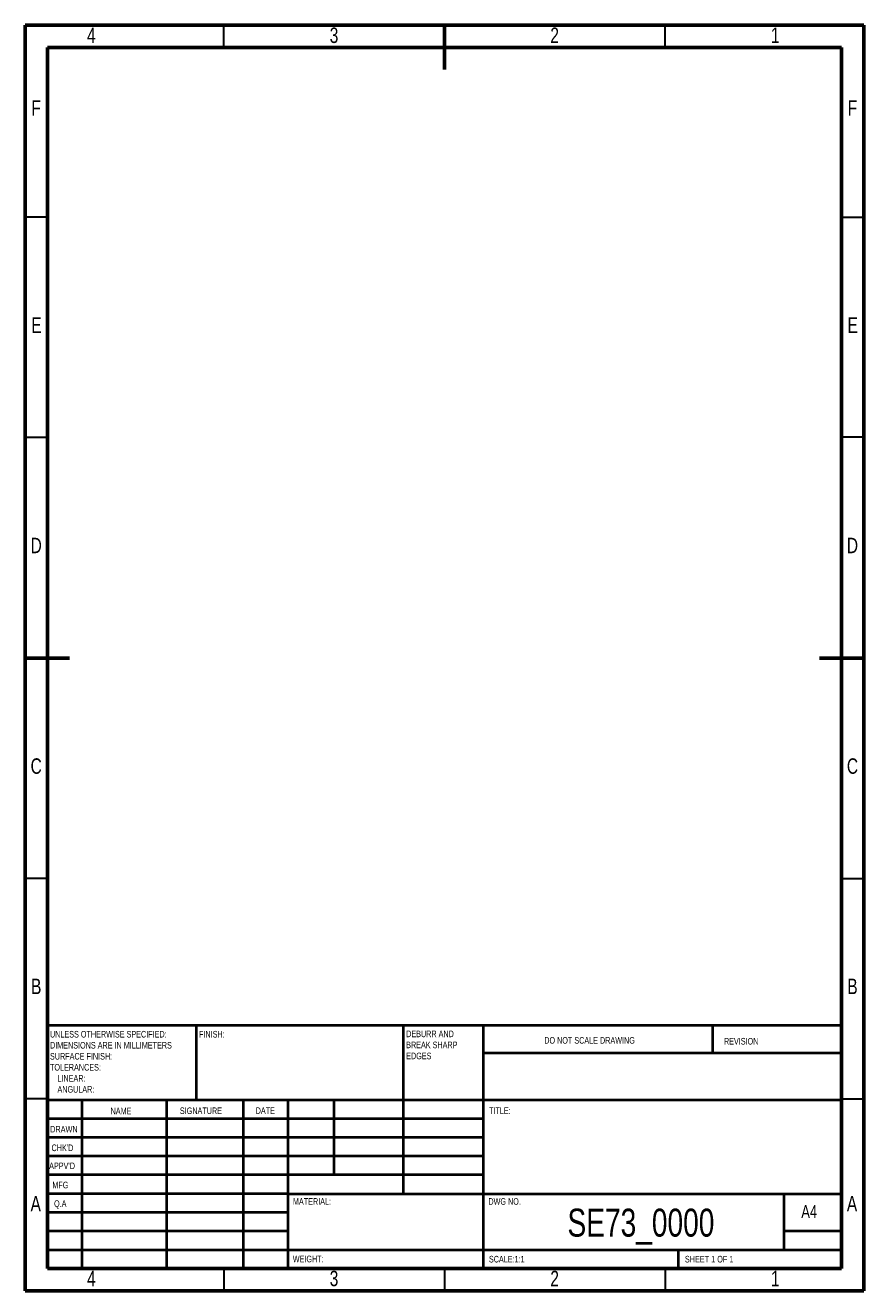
# Model space of a CAD drawing. Header units: millimetres. Extents: x -238 to 205, y 5 to 325.
# Tile 4 of 4: x 15 to 205, y 5 to 292. Entities that reach past the tile are written whole.
import ezdxf

# ---------------------------------------------------------------- set-up
doc = ezdxf.new("R2010")
doc.units = ezdxf.units.MM
doc.styles.add('SLDTEXTSTYLE0', font='TXT', dxfattribs={"width": 0.75})
doc.styles.add('SLDTEXTSTYLE1', font='TXT', dxfattribs={"width": 0.686449})
doc.styles.add('SLDTEXTSTYLE2', font='TXT', dxfattribs={"width": 0.6875})

# ---------------------------------------------------------------- blocks, each defined once
blk = doc.blocks.new('SW_NOTE_0')
at = {"color": 0, "linetype": 'Continuous', "lineweight": 0, "char_height": 1.5, "attachment_point": 1, "style": 'SLDTEXTSTYLE0'}
for s, insert in [('UNLESS OTHERWISE SPECIFIED:', (0, 1.93)), ('DIMENSIONS ARE IN MILLIMETERS', (0, -0.57)), ('TOLERANCES:', (0, -5.57)), ('SURFACE FINISH:', (0, -3.07)), ('LINEAR:', (1.69, -8.07)), ('ANGULAR:', (1.69, -10.57))]:
    blk.add_mtext(s, dxfattribs=dict(at, insert=insert))
blk = doc.blocks.new('SW_NOTE_1')
at = {"color": 0, "linetype": 'Continuous', "lineweight": 0, "char_height": 1.5, "attachment_point": 1, "style": 'SLDTEXTSTYLE0'}
for s, insert in [('DEBURR AND', (0, 1.93)), ('BREAK SHARP', (0, -0.57)), ('EDGES', (0, -3.07))]:
    blk.add_mtext(s, dxfattribs=dict(at, insert=insert))

msp = doc.modelspace()

# ---------------------------------------------------------------- linework, layer by layer
at = {"color": 7, "linetype": 'Continuous', "lineweight": 60}
for p, q in [((205, 292), (15, 292)), ((15, 292), (15, 5)), ((110, 282), (110, 292)), ((205, 5), (205, 292)), ((20, 287), (200, 287)), ((20, 10), (20, 287)), ((200, 287), (200, 10)), ((15, 148.5), (25, 148.5)), ((195, 148.5), (205, 148.5)), ((20, 10), (200, 10)), ((15, 5), (205, 5))]:
    msp.add_line(p, q, dxfattribs=at)
at = {"color": 7, "linetype": 'Continuous', "lineweight": 30}
for p, q in [((60, 287), (60, 292)), ((160, 287), (160, 292)), ((20, 248.5), (15, 248.5)), ((200, 248.5), (205, 248.5)), ((20, 198.5), (15, 198.5)), ((200, 198.65), (205, 198.65)), ((20, 98.5), (15, 98.5)), ((200, 98.5), (205, 98.5)), ((20, 48.5), (15, 48.5)), ((200, 48.5), (205, 48.5)), ((60, 10), (60, 5)), ((110, 10), (110, 5)), ((160, 10), (160, 5))]:
    msp.add_line(p, q, dxfattribs=at)
at = {"color": 7, "linetype": 'Continuous', "lineweight": 40}
for p, q in [((20, 65.25), (200, 65.25)), ((20, 65.25), (20, 10)), ((53.8, 48.25), (53.8, 65.25)), ((100.6, 65.25), (100.6, 27)), ((118.8, 65.25), (118.8, 10)), ((170.8, 58.88), (170.8, 65.25)), ((200, 58.88), (118.8, 58.88)), ((200, 48.25), (20, 48.25)), ((27.8, 48.25), (27.8, 10)), ((46.99, 48.25), (46.99, 10)), ((64.4, 48.25), (64.4, 10)), ((74.6, 10), (74.6, 48.25)), ((85, 31.25), (85, 48.25)), ((118.8, 44), (20, 44)), ((118.8, 39.75), (20, 39.75)), ((118.8, 35.5), (20, 35.5)), ((118.8, 31.25), (20, 31.25)), ((74.6, 27), (20, 27)), ((74.6, 27), (200, 27)), ((187, 14.25), (187, 27)), ((74.6, 22.75), (20, 22.75)), ((74.6, 18.5), (20, 18.5)), ((200, 18.5), (187, 18.5)), ((20, 14.25), (200, 14.25)), ((163, 10), (163, 14.25))]:
    msp.add_line(p, q, dxfattribs=at)

# ---------------------------------------------------------------- block references
at = {"color": 7, "linetype": 'Continuous', "lineweight": 0}
for name, p in [('SW_NOTE_0', (20.59, 61.99)), ('SW_NOTE_1', (101.31, 62.07))]:
    msp.add_blockref(name, p, dxfattribs=at)

# ---------------------------------------------------------------- texts
for s, insert, char_height, attachment_point, style in [('4', (29.96, 291.49), 3.5, 2, 'SLDTEXTSTYLE0'), ('3', (84.96, 291.49), 3.5, 2, 'SLDTEXTSTYLE0'), ('2', (134.96, 291.49), 3.5, 2, 'SLDTEXTSTYLE0'), ('1', (184.96, 291.49), 3.5, 2, 'SLDTEXTSTYLE0'), ('F', (17.46, 274.99), 3.5, 2, 'SLDTEXTSTYLE0'), ('F', (202.46, 274.99), 3.5, 2, 'SLDTEXTSTYLE0'), ('E', (17.51, 225.74), 3.5, 2, 'SLDTEXTSTYLE0'), ('E', (202.51, 225.74), 3.5, 2, 'SLDTEXTSTYLE0'), ('D', (17.46, 175.77), 3.5, 2, 'SLDTEXTSTYLE0'), ('D', (202.46, 175.77), 3.5, 2, 'SLDTEXTSTYLE0'), ('C', (17.46, 125.74), 3.5, 2, 'SLDTEXTSTYLE0'), ('C', (202.46, 125.74), 3.5, 2, 'SLDTEXTSTYLE0'), ('B', (17.47, 75.77), 3.5, 2, 'SLDTEXTSTYLE0'), ('B', (202.47, 75.77), 3.5, 2, 'SLDTEXTSTYLE0'), ('FINISH:', (54.37, 63.92), 1.5, 1, 'SLDTEXTSTYLE0'), ('DO NOT SCALE DRAWING', (132.61, 62.53), 1.5, 1, 'SLDTEXTSTYLE0'), ('REVISION', (173.33, 62.33), 1.5, 1, 'SLDTEXTSTYLE0'), ('NAME', (34.32, 46.5), 1.5, 1, 'SLDTEXTSTYLE0'), ('SIGNATURE', (50.03, 46.56), 1.5, 1, 'SLDTEXTSTYLE0'), ('DATE', (67.21, 46.58), 1.5, 1, 'SLDTEXTSTYLE0'), ('TITLE:', (120.09, 46.58), 1.5, 1, 'SLDTEXTSTYLE0'), ('DRAWN', (20.64, 42.38), 1.5, 1, 'SLDTEXTSTYLE1'), ("CHK'D", (20.94, 38.16), 1.5, 1, 'SLDTEXTSTYLE0'), ("APPV'D", (20.4, 34.07), 1.5, 1, 'SLDTEXTSTYLE0'), ('MFG', (21.12, 29.72), 1.5, 1, 'SLDTEXTSTYLE0'), ('A', (17.36, 26.49), 3.5, 2, 'SLDTEXTSTYLE0'), ('MATERIAL:', (75.65, 25.99), 1.5, 1, 'SLDTEXTSTYLE0'), ('DWG NO.', (119.95, 25.99), 1.5, 1, 'SLDTEXTSTYLE0'), ('A', (202.36, 26.49), 3.5, 2, 'SLDTEXTSTYLE0'), ('Q.A', (21.51, 25.5), 1.5, 1, 'SLDTEXTSTYLE0'), ('SE73_0000', (154.52, 23.61), 6.35, 2, 'SLDTEXTSTYLE0'), ('A4', (190.87, 24.41), 2.91, 1, 'SLDTEXTSTYLE0'), ('WEIGHT:', (75.62, 12.95), 1.499, 1, 'SLDTEXTSTYLE0'), ('SCALE:1:1', (120.07, 12.9), 1.5, 1, 'SLDTEXTSTYLE0'), ('SHEET 1 OF 1', (164.48, 12.9), 1.5, 1, 'SLDTEXTSTYLE2'), ('4', (29.96, 9.52), 3.5, 2, 'SLDTEXTSTYLE0'), ('3', (84.96, 9.52), 3.5, 2, 'SLDTEXTSTYLE0'), ('2', (134.96, 9.52), 3.5, 2, 'SLDTEXTSTYLE0'), ('1', (184.96, 9.52), 3.5, 2, 'SLDTEXTSTYLE0')]:
    msp.add_mtext(s, dxfattribs=dict(at, insert=insert, char_height=char_height, attachment_point=attachment_point, style=style))

doc.saveas('drawing.dxf')
